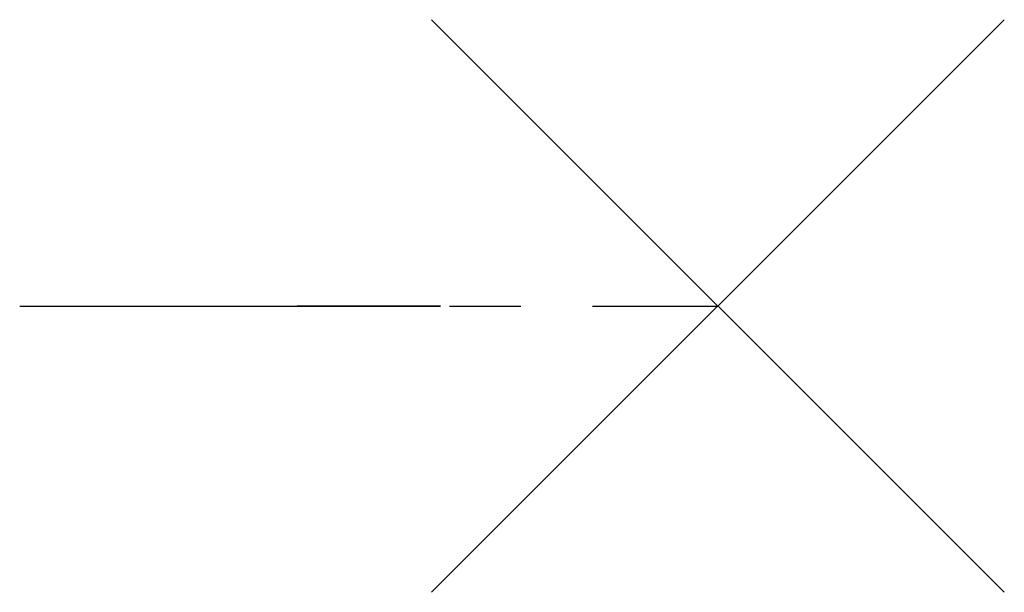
# Model space of a CAD drawing. Header units: inches. Extents: x 10.5 to 13.94, y -1 to 1.
import ezdxf

# ---------------------------------------------------------------- set-up
doc = ezdxf.new("R2010")
doc.units = ezdxf.units.IN
doc.header["$MEASUREMENT"] = 0
doc.header["$PDMODE"] = 3
doc.linetypes.add('CENTER', pattern=[2, 1.25, -0.25, 0.25, -0.25])
for name, color, linetype in [('CL', 1, 'CENTER'), ('NODES', 4, 'Continuous'), ('VIC_INFO', 30, 'Continuous')]:
    doc.layers.add(name, color=color, linetype=linetype)
doc.styles.get("Standard").update_dxf_attribs({"font": 'arial.ttf'})

# ---------------------------------------------------------------- blocks, each defined once
blk = doc.blocks.new('Sprinkler_BSPT_SW_0.75 (20)_V3410', base_point=(2.4375, 0))
at = {"layer": 'VIC_INFO', "extrusion": (0, -1, 5.05322e-16)}
blk.add_hatch(color=256, dxfattribs=at).paths.add_polyline_path([(1.4008, 0.0918), (1.3675, 0.0918), (1.1908, -0.1211, -0.392121), (1.1605, -0.117), (1.0751, -0.0193), (1.0423, -0.0193), (1.1425, -0.1344), (1.2081, -0.1344)])
at = {"layer": 'CL', "extrusion": (0, -1, 2.22045e-16)}
blk.add_line((0, 0), (2.4375, 0), dxfattribs=at)
at = {"layer": 'NODES', "extrusion": (-1, 1.10228e-32, 4.96423e-17)}
blk.add_point((2.4375, 0), dxfattribs=at)
blk.add_point((2.4375, 0), dxfattribs=at)
blk.add_point((2.4375, 0), dxfattribs=at)
at = {"layer": 'VIC_INFO', "extrusion": (0, -1, 2.22045e-16)}
for p, q in [((1.3675, 0, 0.0918), (1.1908, 0, -0.1211)), ((1.2081, 0, -0.1344), (1.4008, 0, 0.0918)), ((1.3675, 0, 0.0918), (1.4008, 0, 0.0918)), ((1.0423, 0, -0.0193), (1.0751, 0, -0.0193)), ((1.0423, 0, -0.0193), (1.1425, 0, -0.1344)), ((1.1614, 0, -0.118), (1.0751, 0, -0.0193)), ((1.1425, 0, -0.1344), (1.2081, 0, -0.1344))]:
    blk.add_line(p, q, dxfattribs=at)
blk.add_circle((1.2188, 0), 0.25, dxfattribs=at)
blk.add_arc((1.1779, -0.1027), 0.0225, 219.4743, 305.1191, dxfattribs=at)
at = {"layer": 'VIC_INFO', "flags": 1}
for tag in ['VIC_MARK', 'VIC_AREA', 'VIC_ZONE', 'VIC_SEQUENCE', 'SERVICE', 'MANUFACTURER', 'ENDCOND']:
    blk.add_attdef(tag, (0, 0), '', height=0.125, dxfattribs=at)
at = {"layer": 'VIC_INFO', "extrusion": (0, -1, 2.22045e-16), "flags": 9}
for tag, p in [('SIZE', (0.5998, -0.5034)), ('SIZE_MM', (0.5998, -0.6909)), ('WGHT', (0.5998, -0.8784)), ('P/N_1', (0.5998, -1.0659)), ('P/N_2', (0.5998, -1.2534)), ('URL', (0.6007, -1.5408)), ('DESC', (1.45, -0.6828)), ('UID', (1.45, -0.5034)), ('USER_1', (1.45, -0.8784)), ('USER_2', (1.45, -1.0659)), ('PCS', (1.45, -1.2534)), ('STYLENO', (1.4525, -1.5142))]:
    blk.add_attdef(tag, p, '', height=0.125, dxfattribs=at)

msp = doc.modelspace()

# ---------------------------------------------------------------- block references
msp.add_blockref('Sprinkler_BSPT_SW_0.75 (20)_V3410', (12.9375, 0))

doc.saveas('drawing.dxf')
